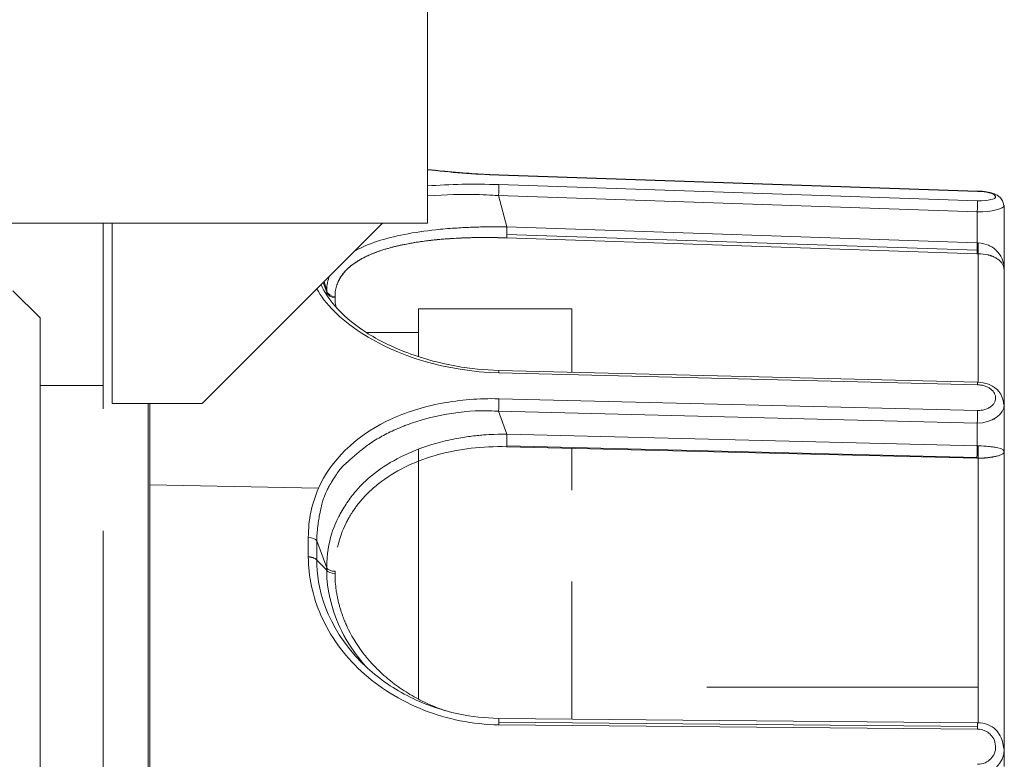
# Model space of a CAD drawing. Extents: x 0 to 283, y -463 to 196.
# Tile 9 of 37: x 149.35 to 152.08, y 107.34 to 109.39. Entities that reach past the tile are written whole.
import ezdxf

# ---------------------------------------------------------------- set-up
doc = ezdxf.new("R2010")
doc.units = 0
doc.layers.add('TANGENT EDGES', color=7, linetype='CONTINUOUS', lineweight=0)
doc.layers.add('VISIBLE', color=255, linetype='CONTINUOUS', lineweight=0)

msp = doc.modelspace()

# ---------------------------------------------------------------- linework, layer by layer
at = {"layer": 'TANGENT EDGES'}
for p, q in [((150.6809, 108.9578), (152.0088, 108.9129)), ((152.0088, 108.8868), (150.6809, 108.9315)), ((150.6801, 108.9011), (152.008, 108.8563)), ((150.7034, 108.814), (150.6801, 108.9011)), ((152.008, 108.8563), (152.008, 108.77)), ((150.7027, 108.7932), (152.0073, 108.7492)), ((152.008, 108.77), (150.7034, 108.814)), ((152.008, 108.77), (152.0106, 108.7699)), ((150.2032, 108.6334), (150.1935, 108.6599)), ((150.2032, 108.637), (150.1963, 108.6627)), ((150.2032, 108.637), (150.2032, 108.6334)), ((150.2032, 108.6334), (150.2035, 108.6248)), ((152.0088, 108.3761), (150.6809, 108.409)), ((152.0088, 108.3047), (150.6809, 108.3373)), ((149.708, 106.8119), (149.708, 108.3244)), ((149.7123, 108.3244), (149.7123, 108.0981)), ((150.6801, 108.3025), (152.008, 108.2697)), ((150.7034, 108.2387), (150.6801, 108.3025)), ((152.008, 108.2697), (152.008, 108.2065)), ((152.008, 108.2065), (150.7034, 108.2387)), ((152.0071, 108.1745), (150.7025, 108.2067)), ((152.008, 108.2065), (152.0106, 108.2064)), ((149.7123, 106.8119), (149.7123, 108.0981)), ((149.7123, 108.0981), (150.1805, 108.0887)), ((150.2032, 107.8676), (150.1756, 107.943)), ((150.2032, 107.8615), (150.1756, 107.8891)), ((150.2032, 107.8676), (150.2032, 107.8615)), ((150.6809, 107.4395), (152.0088, 107.4275)), ((152.0088, 107.4201), (150.6809, 107.4323))]:
    msp.add_line(p, q, dxfattribs=at)
for centre, major_axis, ratio, start_param, end_param in [((150.6801, 108.9076), (0.0008, 0.025), 0.009035, 4.450744, 5.993126), ((152.008, 108.8628), (-0.0008, -0.025), 0.009035, 1.309149, 2.862067), ((152.008, 108.7635), (0.0008, 0.025), 0.009043, 1.309151, 2.182115), ((152.0114, 108.7634), (-0.0006, -0.025), 0.042289, -1.831527, -0.310672), ((152.008, 108.7635), (-0.0008, -0.025), 0.009043, -0.959478, -0.309894), ((150.2273, 108.639), (-0.025, 0), 0.865138, 0.260837, 1.534915), ((152.008, 108.3581), (0.0006, 0.025), 0.024684, -0.76721, 0), ((150.6801, 108.3202), (0.0006, 0.025), 0.024684, 3.927298, 5.46968), ((152.008, 108.2874), (-0.0006, -0.025), 0.024686, 0.785512, 2.338512), ((152.008, 108.1888), (0.0006, 0.025), 0.024708, 0.785513, 2.182006), ((152.0114, 108.1888), (0, -0.025), 0.048153, -2.355642, -0.834787), ((150.1514, 107.9393), (0.025, 0.0005), 0.519032, 0.252382, 1.52784), ((150.7209, 106.8985), (-0.2798, 2.0885), 0.224144, 1.017295, 1.04682), ((150.2273, 107.8648), (-0.025, 0), 0.498469, 0.261482, 1.53556), ((152.008, 107.4132), (0.0002, 0.025), 0.033717, -0.959967, -0.000834)]:
    msp.add_ellipse(centre, major_axis=major_axis, ratio=ratio, start_param=start_param, end_param=end_param, dxfattribs=at)
for points in [[(150.483, 108.9729), (150.5447, 108.9657), (150.6115, 108.9602), (150.6809, 108.9578)], [(150.5231, 108.3248), (150.5732, 108.3342), (150.6263, 108.3385), (150.6809, 108.3373)], [(150.1756, 107.8891), (150.1756, 107.8176), (150.1987, 107.7065), (150.3007, 107.6046)]]:
    msp.add_open_spline(points, degree=3, dxfattribs=at)
for points, knots in [([(150.6809, 108.409), (150.5342, 108.4132), (150.3992, 108.4551), (150.2397, 108.5588), (150.199, 108.6009), (150.1758, 108.6422)], [-1, -1, -1, -1, -0.5, -0.5, -0.2038421, -0.2038421, -0.2038421, -0.2038421]), ([(150.1805, 108.0887), (150.2145, 108.1656), (150.2815, 108.2317), (150.3721, 108.2762), (150.3748, 108.2775), (150.3775, 108.2788)], [-1, -1, -1, -1, -0.5, -0.5, -0.4846904, -0.4846904, -0.4846904, -0.4846904]), ([(150.4417, 108.2703), (150.4338, 108.2676), (150.4333, 108.2674), (150.4251, 108.2645), (150.4212, 108.263), (150.4095, 108.2585), (150.402, 108.2554), (150.3808, 108.2461), (150.368, 108.2397), (150.3566, 108.2333)], [-0.7500001, -0.7500001, -0.7500001, -0.7500001, -0.734375, -0.734375, -0.71875, -0.71875, -0.6875, -0.6875, -0.6250001, -0.6250001, -0.6250001, -0.6250001]), ([(150.3566, 108.2333), (150.3451, 108.227), (150.332, 108.2188), (150.32, 108.2104), (150.3135, 108.2058), (150.3065, 108.2005), (150.3036, 108.1982), (150.2964, 108.1925), (150.2938, 108.1902), (150.2931, 108.1896)], [-0.6250001, -0.6250001, -0.6250001, -0.6250001, -0.5625, -0.5625, -0.546875, -0.546875, -0.53125, -0.53125, -0.5000011, -0.5000011, -0.5000011, -0.5000011]), ([(150.1523, 107.8986), (150.1524, 107.8986), (150.1525, 107.8986), (150.1526, 107.8986), (150.1527, 107.8986), (150.1527, 107.8985), (150.1528, 107.8985), (150.1529, 107.8985), (150.153, 107.8985), (150.153, 107.8985), (150.1532, 107.8985), (150.1533, 107.8985), (150.1535, 107.8985), (150.1537, 107.8984), (150.1538, 107.8984), (150.154, 107.8984), (150.1542, 107.8984), (150.1544, 107.8984), (150.1546, 107.8983), (150.1548, 107.8983), (150.155, 107.8983), (150.1552, 107.8983), (150.1557, 107.8982), (150.1562, 107.8982), (150.1567, 107.8981), (150.1572, 107.898), (150.1578, 107.8979), (150.1583, 107.8978), (150.1589, 107.8977), (150.1595, 107.8976), (150.1602, 107.8975), (150.1608, 107.8974), (150.1615, 107.8972), (150.1622, 107.897), (150.1629, 107.8969), (150.1636, 107.8967), (150.1644, 107.8964), (150.1651, 107.8962), (150.1659, 107.896), (150.1666, 107.8957), (150.1674, 107.8954), (150.1681, 107.8951), (150.1688, 107.8947), (150.1696, 107.8944), (150.1703, 107.894), (150.1709, 107.8936), (150.1716, 107.8932), (150.1723, 107.8927), (150.1728, 107.8923), (150.174, 107.8913), (150.175, 107.8902), (150.1756, 107.8891)], [0, 0, 0, 0, 0.035714, 0.035714, 0.035714, 0.053571, 0.053571, 0.053571, 0.071429, 0.071429, 0.071429, 0.107143, 0.107143, 0.107143, 0.142857, 0.142857, 0.142857, 0.178571, 0.178571, 0.178571, 0.214286, 0.214286, 0.214286, 0.285714, 0.285714, 0.285714, 0.357143, 0.357143, 0.357143, 0.428571, 0.428571, 0.428571, 0.5, 0.5, 0.5, 0.571429, 0.571429, 0.571429, 0.642857, 0.642857, 0.642857, 0.714286, 0.714286, 0.714286, 0.785714, 0.785714, 0.785714, 0.857143, 0.857143, 0.857143, 1, 1, 1, 1]), ([(150.2032, 107.8615), (150.2032, 107.8376), (150.2052, 107.7979), (150.232, 107.7183), (150.2451, 107.6886), (150.2743, 107.6416), (150.2857, 107.6256), (150.3025, 107.6051), (150.3063, 107.6006), (150.3103, 107.5962)], [0, 0, 0, 0, 0.25, 0.25, 0.375, 0.375, 0.4375, 0.4375, 0.4547078, 0.4547078, 0.4547078, 0.4547078])]:
    msp.add_open_spline(points, degree=3, knots=knots, dxfattribs=at)
at = {"layer": 'VISIBLE'}
for p, q in [((150.483, 108.8244), (150.483, 110.1994)), ((150.6809, 108.9585), (152.0088, 108.9137)), ((152.083, 108.8745), (152.083, 108.8744)), ((152.083, 108.8745), (152.083, 108.8744)), ((152.083, 108.8744), (152.083, 108.6951)), ((148.783, 108.8244), (150.483, 108.8244)), ((149.583, 108.8244), (149.583, 108.7807)), ((149.608, 108.8244), (149.608, 108.3244)), ((149.858, 108.3244), (150.358, 108.8244)), ((149.583, 108.7807), (149.583, 108.5842)), ((152.0071, 108.7397), (150.7025, 108.7837)), ((152.0071, 108.7397), (152.0106, 108.7396)), ((152.0106, 108.383), (152.0106, 108.7396)), ((152.0757, 108.7143), (152.0808, 108.7055)), ((152.0808, 108.7055), (152.083, 108.6951)), ((152.083, 108.3218), (152.083, 108.6951)), ((149.333, 108.6369), (149.408, 108.5619)), ((150.2264, 108.6174), (150.2264, 108.6209)), ((149.583, 108.5842), (149.583, 108.3092)), ((150.2293, 108.5914), (150.2334, 108.5869)), ((150.2296, 108.5916), (150.2336, 108.5871)), ((150.458, 108.5869), (150.458, 108.5528)), ((150.883, 108.5869), (150.458, 108.5869)), ((150.883, 108.5869), (150.883, 108.5487)), ((149.408, 108.4831), (149.408, 108.5619)), ((150.458, 108.5528), (150.458, 108.454)), ((150.883, 108.4496), (150.883, 108.5487)), ((150.3129, 108.5212), (150.458, 108.5212)), ((149.408, 108.3621), (149.408, 108.4831)), ((150.883, 108.4109), (150.883, 108.4496)), ((150.6807, 108.4159), (150.6807, 108.4159)), ((150.6807, 108.4159), (152.0086, 108.3831)), ((149.408, 108.3744), (149.583, 108.3744)), ((149.408, 108.1902), (149.408, 108.3621)), ((149.608, 108.3244), (149.858, 108.3244)), ((152.083, 108.3223), (152.083, 108.3218)), ((152.083, 108.3218), (152.083, 108.1905)), ((152.056, 108.281), (152.0571, 108.2803)), ((149.408, 107.1276), (149.408, 108.1902)), ((150.2931, 108.1896), (150.2675, 108.1676)), ((150.458, 108.1973), (150.458, 107.798)), ((150.7025, 108.2042), (150.7025, 108.2067)), ((152.0071, 108.172), (150.7025, 108.2042)), ((150.883, 108.0838), (150.883, 108.1998)), ((152.083, 107.3645), (152.083, 108.1905)), ((152.0071, 108.1745), (152.0071, 108.172)), ((152.0071, 108.172), (152.0106, 108.172)), ((152.0106, 107.4381), (152.0106, 108.172)), ((149.583, 107.5913), (149.583, 107.9706)), ((150.1523, 107.9523), (150.1523, 107.8986)), ((150.2264, 107.8523), (150.2264, 107.8583)), ((150.883, 107.83), (150.883, 107.83)), ((150.883, 107.4484), (150.883, 107.83)), ((150.458, 107.798), (150.458, 107.5035)), ((149.583, 107.5913), (149.583, 107.3629)), ((150.3007, 107.6046), (150.3096, 107.5959)), ((150.3103, 107.5962), (150.3156, 107.5903)), ((151.258, 107.5369), (152.0106, 107.5369)), ((150.6803, 107.4502), (152.0082, 107.4382)), ((150.6803, 107.4501), (150.6803, 107.4501)), ((152.0082, 107.4382), (152.0082, 107.4382)), ((149.583, 107.1972), (149.583, 107.3629)), ((152.0829, 107.367), (152.083, 107.3646)), ((152.083, 107.3165), (152.083, 107.3645))]:
    msp.add_line(p, q, dxfattribs=at)
for centre, major_axis, ratio, start_param, end_param in [((150.7034, 108.8076), (-0.0008, -0.025), 0.009043, -0.958674, -0.310282), ((150.7034, 108.8075), (-0.0008, -0.025), 0.009043, -1.832702, -0.95948), ((150.6801, 108.5838), (-0.4673, 0.0441), 0.412907, -0.966674, -0.766449), ((150.6973, 108.6122), (-0.5028, 0.0232), 0.339956, -1.362189, -1.173364), ((150.641, 108.5759), (-0.4131, 0.0627), 0.455244, -0.642124, -0.538956), ((150.6421, 108.5795), (-0.4144, 0.0589), 0.449747, -0.698822, -0.646836), ((150.6569, 108.5777), (-0.4348, 0.0559), 0.440645, -0.755649, -0.705222), ((152.0078, 108.7232), (0.0512, -0.0001), 0.321775, -5.3195, -4.766192), ((150.6416, 108.5618), (-0.4143, 0.0774), 0.470179, -0.524269, -0.318652), ((150.6476, 108.543), (-0.4189, 0.1004), 0.481084, -0.274, -0.077564), ((150.2273, 108.6426), (-0.025, 0), 0.866918, 0.262731, 1.536826), ((150.6805, 108.4035), (-0.0002, -0.0124), 0.033156, -4.244904, -3.135839), ((150.7034, 108.221), (-0.0006, -0.025), 0.024706, -2.355866, -0.959638), ((150.6985, 107.8161), (-0.5063, 0.0339), 0.7637, -1.331954, -1.144156), ((150.7033, 107.8105), (-0.5343, 0.0279), 0.73543, -1.530881, -1.345345), ((150.6852, 107.8256), (-0.4739, 0.0455), 0.788301, -1.123603, -0.927508), ((150.6801, 107.8166), (-0.4644, 0.0686), 0.810962, -0.886344, -0.686119), ((150.6476, 107.8109), (-0.3986, 0.1635), 0.842906, -0.055769, 0.140666), ((150.2273, 107.8709), (-0.025, 0), 0.501627, 0.262145, 1.536224), ((150.6416, 107.8218), (-0.3985, 0.1373), 0.867578, 0.696665, 0.902283), ((150.641, 107.8266), (-0.4009, 0.1177), 0.88027, 0.860989, 0.964158), ((150.6421, 107.8291), (-0.4031, 0.1127), 0.884257, 0.953114, 1.0051), ((150.6569, 107.8436), (-0.4243, 0.1102), 0.89035, 0.989178, 1.039605), ((150.6973, 107.9162), (-0.4993, 0.0637), 0.93944, 1.308397, 1.357032), ((150.6802, 107.4308), (-0.0001, -0.0193), 0.038174, -4.244348, -3.158429), ((150.6801, 107.4258), (0.0002, 0.0237), 0.03372, -1.291412, -0.952483), ((152.0079, 107.413), (0.0002, 0.0255), 0.03372, -1.287713, -0.963132)]:
    msp.add_ellipse(centre, major_axis=major_axis, ratio=ratio, start_param=start_param, end_param=end_param, dxfattribs=at)
for points, knots in [([(150.483, 108.9737), (150.5251, 108.9688), (150.5695, 108.9646), (150.6362, 108.9604), (150.6586, 108.9592), (150.6809, 108.9585)], [0.24181908, 0.24181908, 0.24181908, 0.24181908, 0.29577604, 0.29577604, 0.32257712, 0.32257712, 0.32257712, 0.32257712]), ([(152.0088, 108.9136), (152.0172, 108.9134), (152.0259, 108.9127), (152.0404, 108.9104), (152.0466, 108.9089), (152.0575, 108.9052), (152.0625, 108.9029), (152.0696, 108.8976), (152.0721, 108.8953), (152.0757, 108.8905), (152.077, 108.8884), (152.0796, 108.8827), (152.0805, 108.8785), (152.0805, 108.8745)], [0.00000286, 0.00000286, 0.00000286, 0.00000286, 0.01013351, 0.01013351, 0.01880219, 0.01880219, 0.02740667, 0.02740667, 0.03263156, 0.03263156, 0.0360122, 0.0360122, 0.04155833, 0.04155833, 0.04155833, 0.04155833]), ([(152.0428, 108.9083), (152.0388, 108.9094), (152.0376, 108.91), (152.0167, 108.9128), (152.0091, 108.9129), (152.0088, 108.9129)], [0.7500264, 0.7500264, 0.7500264, 0.7500264, 0.875, 0.875, 1, 1, 1, 1]), ([(152.0586, 108.8986), (152.0579, 108.903), (152.0508, 108.9061), (152.0428, 108.9083), (152.0428, 108.9083), (152.0428, 108.9083)], [0.5000049, 0.5000049, 0.5000049, 0.5000049, 0.75, 0.75, 0.7500264, 0.7500264, 0.7500264, 0.7500264]), ([(152.083, 108.8744), (152.083, 108.8744), (152.083, 108.8744), (152.0829, 108.8643), (152.0472, 108.8555), (152.008, 108.8563)], [-0.5001996, -0.5001996, -0.5001996, -0.5001996, -0.5, -0.5, 0, 0, 0, 0]), ([(152.0456, 108.8898), (152.0456, 108.8898), (152.0456, 108.8898), (152.0545, 108.8919), (152.0592, 108.8943), (152.0586, 108.8986)], [0.2499715, 0.2499715, 0.2499715, 0.2499715, 0.25, 0.25, 0.5000049, 0.5000049, 0.5000049, 0.5000049]), ([(150.7034, 108.814), (150.6964, 108.8142), (150.6843, 108.8144), (150.6588, 108.8144), (150.649, 108.8143), (150.6326, 108.8141), (150.6268, 108.8139), (150.6146, 108.8136), (150.6048, 108.8132), (150.5885, 108.8126), (150.574, 108.8118), (150.5421, 108.8097), (150.5215, 108.8079), (150.4461, 108.8), (150.3885, 108.789), (150.3214, 108.7669), (150.3013, 108.7583), (150.2825, 108.7478), (150.2812, 108.7471), (150.2799, 108.7464)], [0, 0, 0, 0, 0.0625, 0.0625, 0.09375, 0.09375, 0.109375, 0.109375, 0.125, 0.125, 0.1875, 0.1875, 0.25, 0.25, 0.5, 0.5, 0.625, 0.625, 0.6343907, 0.6343907, 0.6343907, 0.6343907]), ([(150.51, 108.7788), (150.4938, 108.7772), (150.478, 108.7753), (150.4626, 108.7731), (150.4549, 108.772), (150.4473, 108.7708), (150.4399, 108.7695), (150.4324, 108.7682), (150.4251, 108.7669), (150.4179, 108.7654), (150.4143, 108.7647), (150.4108, 108.7639), (150.4073, 108.7631), (150.4037, 108.7624), (150.4003, 108.7616), (150.3968, 108.7608), (150.3934, 108.7599), (150.3899, 108.7591), (150.3866, 108.7582), (150.3832, 108.7574), (150.3799, 108.7565), (150.3766, 108.7556), (150.37, 108.7537), (150.3636, 108.7518), (150.3574, 108.7498)], [0.25, 0.25, 0.25, 0.25, 0.3214286, 0.3214286, 0.3214286, 0.3571429, 0.3571429, 0.3571429, 0.3928571, 0.3928571, 0.3928571, 0.4107143, 0.4107143, 0.4107143, 0.4285714, 0.4285714, 0.4285714, 0.4464286, 0.4464286, 0.4464286, 0.4642857, 0.4642857, 0.4642857, 0.5, 0.5, 0.5, 0.5]), ([(150.4296, 108.7676), (150.4387, 108.7693), (150.4489, 108.7711), (150.4603, 108.7728), (150.466, 108.7736), (150.472, 108.7744), (150.4783, 108.7752), (150.4847, 108.776), (150.4913, 108.7768), (150.4983, 108.7776), (150.5029, 108.7781), (150.5078, 108.7786), (150.5131, 108.7791)], [0.625, 0.625, 0.625, 0.625, 0.6785714, 0.6785714, 0.6785714, 0.7053571, 0.7053571, 0.7053571, 0.7321429, 0.7321429, 0.7321429, 0.75, 0.75, 0.75, 0.75]), ([(150.5131, 108.7791), (150.5158, 108.7793), (150.5185, 108.7796), (150.5214, 108.7798), (150.5301, 108.7806), (150.5383, 108.7812), (150.5459, 108.7817), (150.5536, 108.7822), (150.5607, 108.7826), (150.5673, 108.7829), (150.5739, 108.7833), (150.5799, 108.7835), (150.5853, 108.7837), (150.588, 108.7838), (150.5906, 108.7839), (150.593, 108.784), (150.5954, 108.7841), (150.5977, 108.7841), (150.5998, 108.7842), (150.6009, 108.7842), (150.6019, 108.7842), (150.6029, 108.7843), (150.6039, 108.7843), (150.6067, 108.7844), (150.6094, 108.7844), (150.6149, 108.7845), (150.6201, 108.7846), (150.6251, 108.7847), (150.6302, 108.7847), (150.635, 108.7847), (150.6395, 108.7847), (150.6441, 108.7848), (150.6485, 108.7847), (150.6526, 108.7847), (150.6567, 108.7847), (150.6607, 108.7847), (150.6643, 108.7846), (150.668, 108.7846), (150.6715, 108.7845), (150.6747, 108.7845), (150.6779, 108.7844), (150.6809, 108.7843), (150.6837, 108.7843), (150.6851, 108.7842), (150.6864, 108.7842), (150.6877, 108.7842), (150.689, 108.7841), (150.6902, 108.7841), (150.6914, 108.7841), (150.6925, 108.784), (150.6936, 108.784), (150.6947, 108.784), (150.6957, 108.784), (150.6967, 108.7839), (150.6976, 108.7839), (150.6986, 108.7839), (150.6994, 108.7838), (150.7002, 108.7838), (150.7011, 108.7838), (150.7018, 108.7838), (150.7025, 108.7837)], [0.75, 0.75, 0.75, 0.75, 0.7589286, 0.7589286, 0.7589286, 0.7857143, 0.7857143, 0.7857143, 0.8125, 0.8125, 0.8125, 0.8392857, 0.8392857, 0.8392857, 0.8526786, 0.8526786, 0.8526786, 0.8660714, 0.8660714, 0.8660714, 0.8727679, 0.8727679, 0.8727679, 0.8794643, 0.8794643, 0.8794643, 0.8928571, 0.8928571, 0.8928571, 0.90625, 0.90625, 0.90625, 0.9196429, 0.9196429, 0.9196429, 0.9330357, 0.9330357, 0.9330357, 0.9464286, 0.9464286, 0.9464286, 0.9598214, 0.9598214, 0.9598214, 0.9665179, 0.9665179, 0.9665179, 0.9732143, 0.9732143, 0.9732143, 0.9799107, 0.9799107, 0.9799107, 0.9866071, 0.9866071, 0.9866071, 0.9933036, 0.9933036, 0.9933036, 1, 1, 1, 1]), ([(150.7025, 108.7837), (150.7015, 108.7838), (150.7003, 108.7838), (150.699, 108.7839), (150.6977, 108.7839), (150.6964, 108.7839), (150.6949, 108.784), (150.6935, 108.784), (150.6919, 108.784), (150.6903, 108.7841), (150.6886, 108.7841), (150.6868, 108.7842), (150.685, 108.7842), (150.6831, 108.7843), (150.6812, 108.7843), (150.6792, 108.7843), (150.6771, 108.7844), (150.675, 108.7844), (150.6727, 108.7845), (150.6683, 108.7845), (150.6634, 108.7846), (150.6582, 108.7847), (150.6529, 108.7847), (150.6473, 108.7847), (150.6413, 108.7847), (150.6293, 108.7847), (150.6158, 108.7846), (150.6009, 108.7842)], [0, 0, 0, 0, 0.0089286, 0.0089286, 0.0089286, 0.0178571, 0.0178571, 0.0178571, 0.0267857, 0.0267857, 0.0267857, 0.0357143, 0.0357143, 0.0357143, 0.0446429, 0.0446429, 0.0446429, 0.0535714, 0.0535714, 0.0535714, 0.0714286, 0.0714286, 0.0714286, 0.0892857, 0.0892857, 0.0892857, 0.125, 0.125, 0.125, 0.125]), ([(152.0106, 108.7699), (152.0215, 108.7692), (152.031, 108.7668), (152.0434, 108.7614), (152.0473, 108.7592), (152.0544, 108.7545), (152.0598, 108.7497), (152.0635, 108.7461), (152.083, 108.7268), (152.083, 108.6951)], [0, 0, 0, 0, 0.25, 0.25, 0.375, 0.375, 0.5, 0.5, 1, 1, 1, 1]), ([(150.2574, 108.6941), (150.2574, 108.6942), (150.2575, 108.6943), (150.2576, 108.6944), (150.2577, 108.6944), (150.2577, 108.6945), (150.2578, 108.6946), (150.2579, 108.6947), (150.258, 108.6948), (150.2581, 108.6949), (150.2582, 108.695), (150.2583, 108.6951), (150.2584, 108.6952), (150.2585, 108.6953), (150.2586, 108.6954), (150.2588, 108.6955), (150.2589, 108.6957), (150.259, 108.6958), (150.2592, 108.6959), (150.2594, 108.6962), (150.2597, 108.6965), (150.2601, 108.6968), (150.2604, 108.6971), (150.2607, 108.6975), (150.2611, 108.6978), (150.2615, 108.6982), (150.2619, 108.6986), (150.2624, 108.699), (150.2628, 108.6994), (150.2633, 108.6998), (150.2638, 108.7003), (150.2643, 108.7008), (150.2648, 108.7012), (150.2654, 108.7017), (150.2665, 108.7027), (150.2678, 108.7038), (150.2692, 108.705), (150.2699, 108.7055), (150.2707, 108.7061), (150.2715, 108.7068), (150.2722, 108.7074), (150.2731, 108.708), (150.2739, 108.7087), (150.2756, 108.71), (150.2775, 108.7114), (150.2796, 108.7128), (150.2816, 108.7143), (150.2838, 108.7158), (150.2863, 108.7174), (150.2887, 108.719), (150.2913, 108.7206), (150.2942, 108.7223), (150.297, 108.7239), (150.3001, 108.7257), (150.3034, 108.7274), (150.3067, 108.7292), (150.3102, 108.731), (150.314, 108.7328), (150.3178, 108.7346), (150.3219, 108.7365), (150.3263, 108.7383), (150.335, 108.742), (150.3449, 108.7458), (150.3561, 108.7494)], [0.25, 0.25, 0.25, 0.25, 0.2544643, 0.2544643, 0.2544643, 0.2589286, 0.2589286, 0.2589286, 0.2633929, 0.2633929, 0.2633929, 0.2678571, 0.2678571, 0.2678571, 0.2723214, 0.2723214, 0.2723214, 0.2767857, 0.2767857, 0.2767857, 0.2857143, 0.2857143, 0.2857143, 0.2946429, 0.2946429, 0.2946429, 0.3035714, 0.3035714, 0.3035714, 0.3125, 0.3125, 0.3125, 0.3214286, 0.3214286, 0.3214286, 0.3392857, 0.3392857, 0.3392857, 0.3482143, 0.3482143, 0.3482143, 0.3571429, 0.3571429, 0.3571429, 0.375, 0.375, 0.375, 0.3928571, 0.3928571, 0.3928571, 0.4107143, 0.4107143, 0.4107143, 0.4285714, 0.4285714, 0.4285714, 0.4464286, 0.4464286, 0.4464286, 0.4642857, 0.4642857, 0.4642857, 0.5, 0.5, 0.5, 0.5]), ([(152.037, 108.7366), (152.0372, 108.7366), (152.0374, 108.7365), (152.0377, 108.7365), (152.0379, 108.7364), (152.0382, 108.7363), (152.0384, 108.7363), (152.0387, 108.7362), (152.039, 108.7361), (152.0393, 108.7361), (152.0396, 108.736), (152.0399, 108.7359), (152.0402, 108.7358), (152.0409, 108.7357), (152.0416, 108.7355), (152.0423, 108.7353), (152.043, 108.735), (152.0438, 108.7348), (152.0447, 108.7345), (152.0455, 108.7343), (152.0464, 108.734), (152.0473, 108.7336), (152.0482, 108.7333), (152.0491, 108.733), (152.0501, 108.7326), (152.0511, 108.7322), (152.0521, 108.7318), (152.0531, 108.7313), (152.0541, 108.7308), (152.0552, 108.7303), (152.0562, 108.7298), (152.0573, 108.7293), (152.0584, 108.7287), (152.0594, 108.7281), (152.0605, 108.7275), (152.061, 108.7272), (152.0615, 108.7269), (152.0625, 108.7262), (152.0635, 108.7256), (152.0646, 108.7248), (152.0656, 108.7241), (152.0667, 108.7233), (152.0677, 108.7224), (152.0688, 108.7216), (152.0699, 108.7206), (152.0709, 108.7196), (152.072, 108.7186), (152.073, 108.7176), (152.074, 108.7164), (152.0746, 108.7158), (152.0751, 108.7151), (152.0757, 108.7143)], [0.25, 0.25, 0.25, 0.25, 0.2633929, 0.2633929, 0.2633929, 0.2767857, 0.2767857, 0.2767857, 0.2901786, 0.2901786, 0.2901786, 0.3035714, 0.3035714, 0.3035714, 0.3303571, 0.3303571, 0.3303571, 0.3571429, 0.3571429, 0.3571429, 0.3839286, 0.3839286, 0.3839286, 0.4107143, 0.4107143, 0.4107143, 0.4375, 0.4375, 0.4375, 0.4642857, 0.4642857, 0.4642857, 0.4910714, 0.4910714, 0.4910714, 0.5178571, 0.5178571, 0.5178571, 0.5714286, 0.5714286, 0.5714286, 0.625, 0.625, 0.625, 0.6785714, 0.6785714, 0.6785714, 0.7321429, 0.7321429, 0.7321429, 0.7636508, 0.7636508, 0.7636508, 0.7636508]), ([(150.2596, 108.6963), (150.2588, 108.6956), (150.258, 108.6948), (150.2572, 108.694), (150.2568, 108.6935), (150.2564, 108.6931), (150.256, 108.6926), (150.2555, 108.6922), (150.2551, 108.6917), (150.2547, 108.6912), (150.2542, 108.6907), (150.2537, 108.6902), (150.2533, 108.6897), (150.2528, 108.6892), (150.2524, 108.6886), (150.2519, 108.6881), (150.2509, 108.687), (150.2499, 108.6858), (150.2489, 108.6845), (150.2479, 108.6833), (150.2469, 108.6819), (150.2459, 108.6805), (150.2449, 108.6791), (150.2438, 108.6776), (150.2428, 108.676), (150.2418, 108.6745), (150.2408, 108.6728), (150.2398, 108.6711), (150.2388, 108.6694), (150.2378, 108.6676), (150.2368, 108.6656), (150.2359, 108.6637), (150.2349, 108.6618), (150.234, 108.6597), (150.2332, 108.6576), (150.2323, 108.6554), (150.2316, 108.6531), (150.2308, 108.6509), (150.2301, 108.6485), (150.2294, 108.646), (150.2288, 108.6435), (150.2283, 108.641), (150.2278, 108.6383), (150.2269, 108.6329), (150.2264, 108.6272), (150.2264, 108.6209)], [0.75, 0.75, 0.75, 0.75, 0.7678571, 0.7678571, 0.7678571, 0.7767857, 0.7767857, 0.7767857, 0.7857143, 0.7857143, 0.7857143, 0.7946429, 0.7946429, 0.7946429, 0.8035714, 0.8035714, 0.8035714, 0.8214286, 0.8214286, 0.8214286, 0.8392857, 0.8392857, 0.8392857, 0.8571429, 0.8571429, 0.8571429, 0.875, 0.875, 0.875, 0.8928571, 0.8928571, 0.8928571, 0.9107143, 0.9107143, 0.9107143, 0.9285714, 0.9285714, 0.9285714, 0.9464286, 0.9464286, 0.9464286, 0.9642857, 0.9642857, 0.9642857, 1, 1, 1, 1]), ([(150.1877, 108.6541), (150.196, 108.6349), (150.2092, 108.614), (150.2474, 108.5702), (150.2742, 108.5469), (150.3391, 108.5037), (150.3782, 108.4838), (150.4646, 108.4502), (150.5133, 108.4366), (150.6016, 108.4209), (150.6412, 108.4168), (150.6807, 108.4159)], [0.0054543, 0.0054543, 0.0054543, 0.0054543, 0.0520396, 0.0520396, 0.1067163, 0.1067163, 0.1641723, 0.1641723, 0.2253588, 0.2253588, 0.2727185, 0.2727185, 0.2727185, 0.2727185]), ([(150.2294, 108.5909), (150.2288, 108.5936), (150.2282, 108.5964), (150.2278, 108.5993), (150.2269, 108.6051), (150.2264, 108.6112), (150.2264, 108.6174)], [0.94671225, 0.94671225, 0.94671225, 0.94671225, 0.96428571, 0.96428571, 0.96428571, 1, 1, 1, 1]), ([(152.0086, 108.3831), (152.0189, 108.3828), (152.0294, 108.3811), (152.0469, 108.3747), (152.0544, 108.3704), (152.0656, 108.3606), (152.0699, 108.3553), (152.0763, 108.344), (152.0786, 108.3378), (152.0802, 108.3284), (152.0805, 108.3253), (152.0805, 108.3223)], [0, 0, 0, 0, 0.01238255, 0.01238255, 0.02277304, 0.02277304, 0.03147098, 0.03147098, 0.04021414, 0.04021414, 0.04443907, 0.04443907, 0.04443907, 0.04443907]), ([(152.0428, 108.366), (152.0415, 108.3669), (152.0401, 108.3677), (152.0387, 108.3685), (152.0373, 108.3693), (152.0358, 108.37), (152.0343, 108.3707), (152.0328, 108.3713), (152.0313, 108.3719), (152.0297, 108.3725), (152.0282, 108.373), (152.0265, 108.3735), (152.0249, 108.3739), (152.0232, 108.3743), (152.0215, 108.3747), (152.0198, 108.375), (152.018, 108.3753), (152.0162, 108.3755), (152.0144, 108.3757), (152.0126, 108.3759), (152.0107, 108.376), (152.0088, 108.3761)], [0.75, 0.75, 0.75, 0.75, 0.7857143, 0.7857143, 0.7857143, 0.8214286, 0.8214286, 0.8214286, 0.8571429, 0.8571429, 0.8571429, 0.8928571, 0.8928571, 0.8928571, 0.9285714, 0.9285714, 0.9285714, 0.9642857, 0.9642857, 0.9642857, 1, 1, 1, 1]), ([(152.0586, 108.341), (152.0585, 108.3424), (152.0583, 108.3438), (152.0581, 108.3451), (152.0578, 108.3465), (152.0574, 108.3478), (152.057, 108.3491), (152.0565, 108.3503), (152.0559, 108.3516), (152.0553, 108.3528), (152.0546, 108.354), (152.0539, 108.3552), (152.053, 108.3564), (152.0522, 108.3575), (152.0512, 108.3587), (152.0502, 108.3598), (152.0492, 108.3609), (152.048, 108.3619), (152.0468, 108.363), (152.0456, 108.364), (152.0442, 108.365), (152.0428, 108.366)], [0.5, 0.5, 0.5, 0.5, 0.5357143, 0.5357143, 0.5357143, 0.5714286, 0.5714286, 0.5714286, 0.6071429, 0.6071429, 0.6071429, 0.6428571, 0.6428571, 0.6428571, 0.6785714, 0.6785714, 0.6785714, 0.7142857, 0.7142857, 0.7142857, 0.75, 0.75, 0.75, 0.75]), ([(152.0456, 108.3155), (152.047, 108.3165), (152.0482, 108.3175), (152.0493, 108.3186), (152.0498, 108.3191), (152.0504, 108.3196), (152.0509, 108.3202), (152.0514, 108.3207), (152.0519, 108.3213), (152.0523, 108.3218), (152.0532, 108.3229), (152.054, 108.3241), (152.0548, 108.3253), (152.0555, 108.3265), (152.0561, 108.3277), (152.0566, 108.3289), (152.0571, 108.3302), (152.0575, 108.3314), (152.0579, 108.3327), (152.0582, 108.3341), (152.0584, 108.3354), (152.0585, 108.3368), (152.0586, 108.3381), (152.0587, 108.3395), (152.0586, 108.341)], [0.25, 0.25, 0.25, 0.25, 0.2857143, 0.2857143, 0.2857143, 0.3035714, 0.3035714, 0.3035714, 0.3214286, 0.3214286, 0.3214286, 0.3571429, 0.3571429, 0.3571429, 0.3928571, 0.3928571, 0.3928571, 0.4285714, 0.4285714, 0.4285714, 0.4642857, 0.4642857, 0.4642857, 0.5, 0.5, 0.5, 0.5]), ([(152.083, 108.3218), (152.083, 108.3218), (152.083, 108.3218), (152.0829, 108.294), (152.0472, 108.2691), (152.008, 108.2697)], [-0.5001996, -0.5001996, -0.5001996, -0.5001996, -0.5, -0.5, 0, 0, 0, 0]), ([(152.0088, 108.3047), (152.0109, 108.3047), (152.013, 108.3047), (152.015, 108.3049), (152.017, 108.305), (152.0189, 108.3052), (152.0208, 108.3055), (152.0227, 108.3058), (152.0246, 108.3061), (152.0264, 108.3066), (152.0282, 108.307), (152.0299, 108.3075), (152.0316, 108.3081), (152.0333, 108.3087), (152.035, 108.3094), (152.0366, 108.3101), (152.0382, 108.3109), (152.0398, 108.3117), (152.0413, 108.3126), (152.0428, 108.3135), (152.0442, 108.3145), (152.0456, 108.3155)], [0, 0, 0, 0, 0.0357143, 0.0357143, 0.0357143, 0.0714286, 0.0714286, 0.0714286, 0.1071429, 0.1071429, 0.1071429, 0.1428571, 0.1428571, 0.1428571, 0.1785714, 0.1785714, 0.1785714, 0.2142857, 0.2142857, 0.2142857, 0.25, 0.25, 0.25, 0.25]), ([(150.6015, 108.2329), (150.5885, 108.2312), (150.574, 108.2289), (150.5421, 108.2226), (150.5215, 108.2177), (150.5064, 108.2134)], [0.125, 0.125, 0.125, 0.125, 0.1875, 0.1875, 0.25, 0.25, 0.25, 0.25]), ([(150.7034, 108.2387), (150.6964, 108.2388), (150.6843, 108.239), (150.6588, 108.2381), (150.649, 108.2376), (150.6326, 108.2363), (150.6268, 108.2357), (150.6146, 108.2345), (150.6048, 108.2333), (150.6015, 108.2329)], [0, 0, 0, 0, 0.0625, 0.0625, 0.09375, 0.09375, 0.109375, 0.109375, 0.125, 0.125, 0.125, 0.125]), ([(152.0106, 108.2064), (152.0215, 108.2062), (152.031, 108.2056), (152.0434, 108.2045), (152.0473, 108.204), (152.0544, 108.2031), (152.0598, 108.2022), (152.0635, 108.2015), (152.083, 108.1977), (152.083, 108.1905)], [0, 0, 0, 0, 0.25, 0.25, 0.375, 0.375, 0.5, 0.5, 1, 1, 1, 1]), ([(152.0106, 108.172), (152.012, 108.172), (152.0134, 108.172), (152.0148, 108.172), (152.0161, 108.1721), (152.0175, 108.1721), (152.0188, 108.1722), (152.0195, 108.1722), (152.0201, 108.1722), (152.0208, 108.1723), (152.0215, 108.1723), (152.0221, 108.1723), (152.0227, 108.1724), (152.0234, 108.1724), (152.024, 108.1724), (152.0246, 108.1725), (152.0253, 108.1725), (152.0259, 108.1726), (152.0265, 108.1726), (152.0271, 108.1727), (152.0277, 108.1727), (152.0283, 108.1728), (152.0286, 108.1728), (152.029, 108.1728), (152.0293, 108.1728), (152.0296, 108.1729), (152.0298, 108.1729), (152.0301, 108.1729), (152.0303, 108.1729), (152.0304, 108.1729), (152.0306, 108.173), (152.0307, 108.173), (152.0309, 108.173), (152.031, 108.173), (152.0313, 108.173), (152.0316, 108.1731), (152.0319, 108.1731), (152.0322, 108.1731), (152.0325, 108.1731), (152.0328, 108.1732), (152.0331, 108.1732), (152.0334, 108.1732), (152.0336, 108.1733), (152.0342, 108.1733), (152.0348, 108.1734), (152.0353, 108.1735), (152.0359, 108.1735), (152.0365, 108.1736), (152.037, 108.1737), (152.0373, 108.1737), (152.0376, 108.1738), (152.0379, 108.1738), (152.0383, 108.1738), (152.0386, 108.1739), (152.039, 108.1739), (152.0398, 108.174), (152.0406, 108.1741), (152.0416, 108.1743), (152.0425, 108.1744), (152.0436, 108.1745), (152.0447, 108.1747), (152.0458, 108.1748), (152.047, 108.175), (152.0482, 108.1752), (152.0488, 108.1753), (152.0495, 108.1754), (152.0501, 108.1755), (152.0508, 108.1756), (152.0514, 108.1757), (152.0521, 108.1758), (152.0534, 108.176), (152.0548, 108.1763), (152.0562, 108.1766), (152.0576, 108.1768), (152.0591, 108.1772), (152.0605, 108.1775), (152.0618, 108.1778), (152.0632, 108.1781), (152.0646, 108.1785), (152.066, 108.1789), (152.0674, 108.1794), (152.0688, 108.1799), (152.0702, 108.1804), (152.0716, 108.1809), (152.073, 108.1815), (152.0743, 108.1821), (152.0756, 108.1827), (152.0768, 108.1834), (152.078, 108.1841), (152.0791, 108.1849), (152.08, 108.1856), (152.0804, 108.186), (152.0809, 108.1864), (152.0812, 108.1868), (152.0816, 108.1872), (152.0819, 108.1876), (152.0822, 108.188), (152.0827, 108.1888), (152.083, 108.1897), (152.083, 108.1905)], [0, 0, 0, 0, 0.035714, 0.035714, 0.035714, 0.071429, 0.071429, 0.071429, 0.089286, 0.089286, 0.089286, 0.107143, 0.107143, 0.107143, 0.125, 0.125, 0.125, 0.142857, 0.142857, 0.142857, 0.160714, 0.160714, 0.160714, 0.169643, 0.169643, 0.169643, 0.178571, 0.178571, 0.178571, 0.183036, 0.183036, 0.183036, 0.1875, 0.1875, 0.1875, 0.196429, 0.196429, 0.196429, 0.205357, 0.205357, 0.205357, 0.214286, 0.214286, 0.214286, 0.232143, 0.232143, 0.232143, 0.25, 0.25, 0.25, 0.267857, 0.267857, 0.267857, 0.285714, 0.285714, 0.285714, 0.321429, 0.321429, 0.321429, 0.357143, 0.357143, 0.357143, 0.392857, 0.392857, 0.392857, 0.410714, 0.410714, 0.410714, 0.428571, 0.428571, 0.428571, 0.464286, 0.464286, 0.464286, 0.5, 0.5, 0.5, 0.571429, 0.571429, 0.571429, 0.642857, 0.642857, 0.642857, 0.714286, 0.714286, 0.714286, 0.785714, 0.785714, 0.785714, 0.857143, 0.857143, 0.857143, 0.892857, 0.892857, 0.892857, 0.928571, 0.928571, 0.928571, 1, 1, 1, 1]), ([(150.3438, 108.1362), (150.3214, 108.1195), (150.3013, 108.1008), (150.2751, 108.0703), (150.2629, 108.0544), (150.2523, 108.0377), (150.2456, 108.0264), (150.2408, 108.0177), (150.2393, 108.0148)], [0.5, 0.5, 0.5, 0.5, 0.625, 0.625, 0.6875, 0.71875, 0.71875, 0.75, 0.75, 0.75, 0.75]), ([(150.2574, 107.993), (150.2574, 107.9931), (150.2575, 107.9932), (150.2576, 107.9934), (150.2577, 107.9935), (150.2577, 107.9937), (150.2578, 107.9938), (150.2579, 107.994), (150.258, 107.9942), (150.2581, 107.9944), (150.2582, 107.9946), (150.2583, 107.9948), (150.2584, 107.995), (150.2585, 107.9952), (150.2586, 107.9955), (150.2588, 107.9957), (150.2589, 107.9959), (150.259, 107.9962), (150.2592, 107.9965), (150.2594, 107.997), (150.2597, 107.9976), (150.2601, 107.9982), (150.2604, 107.9988), (150.2607, 107.9995), (150.2611, 108.0002), (150.2615, 108.0009), (150.2619, 108.0017), (150.2624, 108.0025), (150.2628, 108.0033), (150.2633, 108.0042), (150.2638, 108.005), (150.2643, 108.0059), (150.2648, 108.0069), (150.2654, 108.0079), (150.2665, 108.0099), (150.2678, 108.012), (150.2692, 108.0143), (150.2699, 108.0155), (150.2707, 108.0167), (150.2715, 108.0179), (150.2722, 108.0192), (150.2731, 108.0204), (150.2739, 108.0218), (150.2756, 108.0244), (150.2775, 108.0272), (150.2796, 108.0302), (150.2816, 108.0331), (150.2838, 108.0362), (150.2863, 108.0395), (150.2887, 108.0427), (150.2913, 108.0461), (150.2942, 108.0496), (150.297, 108.0531), (150.3001, 108.0567), (150.3034, 108.0604), (150.3067, 108.0641), (150.3102, 108.0679), (150.314, 108.0718), (150.3178, 108.0757), (150.3219, 108.0797), (150.3263, 108.0837), (150.335, 108.0917), (150.3449, 108.1), (150.3561, 108.1083)], [0.25, 0.25, 0.25, 0.25, 0.2544643, 0.2544643, 0.2544643, 0.2589286, 0.2589286, 0.2589286, 0.2633929, 0.2633929, 0.2633929, 0.2678571, 0.2678571, 0.2678571, 0.2723214, 0.2723214, 0.2723214, 0.2767857, 0.2767857, 0.2767857, 0.2857143, 0.2857143, 0.2857143, 0.2946429, 0.2946429, 0.2946429, 0.3035714, 0.3035714, 0.3035714, 0.3125, 0.3125, 0.3125, 0.3214286, 0.3214286, 0.3214286, 0.3392857, 0.3392857, 0.3392857, 0.3482143, 0.3482143, 0.3482143, 0.3571429, 0.3571429, 0.3571429, 0.375, 0.375, 0.375, 0.3928571, 0.3928571, 0.3928571, 0.4107143, 0.4107143, 0.4107143, 0.4285714, 0.4285714, 0.4285714, 0.4464286, 0.4464286, 0.4464286, 0.4642857, 0.4642857, 0.4642857, 0.5, 0.5, 0.5, 0.5]), ([(150.2074, 108.0895), (150.206, 108.0867), (150.2011, 108.0765), (150.1966, 108.0658), (150.195, 108.0613), (150.1938, 108.0576)], [-0.25000002, -0.25000002, -0.25000002, -0.25000002, -0.21875, -0.21875, -0.18750002, -0.18750002, -0.18750002, -0.18750002]), ([(150.1848, 108.0212), (150.1828, 108.0108), (150.1825, 108.009), (150.1804, 107.9964), (150.1794, 107.99), (150.1786, 107.9832), (150.1785, 107.9829), (150.1785, 107.9825)], [-0.125, -0.125, -0.125, -0.125, -0.09375, -0.09375, -0.0625, -0.0625, -0.06098538, -0.06098538, -0.06098538, -0.06098538]), ([(150.2596, 107.7053), (150.2588, 107.7069), (150.258, 107.7086), (150.2572, 107.7104), (150.2568, 107.7113), (150.2564, 107.7123), (150.256, 107.7133), (150.2555, 107.7143), (150.2551, 107.7153), (150.2547, 107.7163), (150.2542, 107.7174), (150.2537, 107.7185), (150.2533, 107.7196), (150.2528, 107.7207), (150.2523, 107.7219), (150.2519, 107.7231), (150.2509, 107.7255), (150.2499, 107.728), (150.2489, 107.7306), (150.2479, 107.7333), (150.2469, 107.7361), (150.2459, 107.739), (150.2449, 107.742), (150.2438, 107.745), (150.2428, 107.7482), (150.2418, 107.7515), (150.2408, 107.7548), (150.2398, 107.7583), (150.2388, 107.7618), (150.2378, 107.7654), (150.2368, 107.7692), (150.2359, 107.773), (150.2349, 107.7769), (150.234, 107.781), (150.2332, 107.7851), (150.2323, 107.7893), (150.2316, 107.7936), (150.2308, 107.7979), (150.2301, 107.8024), (150.2294, 107.8071), (150.2288, 107.8117), (150.2283, 107.8164), (150.2278, 107.8213), (150.2269, 107.8311), (150.2264, 107.8415), (150.2264, 107.8523)], [0.75, 0.75, 0.75, 0.75, 0.7678571, 0.7678571, 0.7678571, 0.7767857, 0.7767857, 0.7767857, 0.7857143, 0.7857143, 0.7857143, 0.7946429, 0.7946429, 0.7946429, 0.8035714, 0.8035714, 0.8035714, 0.8214286, 0.8214286, 0.8214286, 0.8392857, 0.8392857, 0.8392857, 0.8571429, 0.8571429, 0.8571429, 0.875, 0.875, 0.875, 0.8928571, 0.8928571, 0.8928571, 0.9107143, 0.9107143, 0.9107143, 0.9285714, 0.9285714, 0.9285714, 0.9464286, 0.9464286, 0.9464286, 0.9642857, 0.9642857, 0.9642857, 1, 1, 1, 1]), ([(150.3096, 107.5959), (150.3436, 107.5635), (150.3836, 107.5354), (150.4708, 107.4902), (150.5192, 107.473), (150.6052, 107.4548), (150.6428, 107.4506), (150.6803, 107.4502)], [0, 0, 0, 0, 0.0582121, 0.0582121, 0.1187185, 0.1187185, 0.1637053, 0.1637053, 0.1637053, 0.1637053]), ([(150.51, 107.4797), (150.4938, 107.4861), (150.478, 107.4932), (150.4626, 107.5011), (150.4549, 107.505), (150.4473, 107.5091), (150.4399, 107.5134), (150.4324, 107.5177), (150.4251, 107.5222), (150.4179, 107.5269), (150.4143, 107.5292), (150.4108, 107.5316), (150.4073, 107.5341), (150.4037, 107.5365), (150.4003, 107.539), (150.3968, 107.5415), (150.3934, 107.544), (150.3899, 107.5466), (150.3866, 107.5492), (150.3832, 107.5518), (150.3799, 107.5544), (150.3766, 107.5571), (150.37, 107.5625), (150.3636, 107.5681), (150.3574, 107.5738)], [0.25, 0.25, 0.25, 0.25, 0.3214286, 0.3214286, 0.3214286, 0.3571429, 0.3571429, 0.3571429, 0.3928571, 0.3928571, 0.3928571, 0.4107143, 0.4107143, 0.4107143, 0.4285714, 0.4285714, 0.4285714, 0.4464286, 0.4464286, 0.4464286, 0.4642857, 0.4642857, 0.4642857, 0.5, 0.5, 0.5, 0.5]), ([(152.0082, 107.4382), (152.0183, 107.4381), (152.0287, 107.4363), (152.0459, 107.4291), (152.0532, 107.4243), (152.0642, 107.4134), (152.0684, 107.4076), (152.0751, 107.3949), (152.0775, 107.3877), (152.0799, 107.376), (152.0804, 107.3715), (152.0805, 107.367)], [0, 0, 0, 0, 0.0121855, 0.0121855, 0.02235284, 0.02235284, 0.03080774, 0.03080774, 0.03982165, 0.03982165, 0.04535382, 0.04535382, 0.04535382, 0.04535382]), ([(152.0428, 107.4069), (152.0388, 107.4105), (152.0376, 107.4126), (152.0167, 107.4207), (152.0091, 107.4201), (152.0088, 107.4201)], [0.7500264, 0.7500264, 0.7500264, 0.7500264, 0.875, 0.875, 1, 1, 1, 1]), ([(152.0586, 107.3728), (152.0579, 107.389), (152.0508, 107.3995), (152.0428, 107.4069), (152.0428, 107.4069), (152.0428, 107.4069)], [0.5000049, 0.5000049, 0.5000049, 0.5000049, 0.75, 0.75, 0.7500264, 0.7500264, 0.7500264, 0.7500264]), ([(152.0456, 107.338), (152.0456, 107.338), (152.0456, 107.338), (152.0545, 107.3472), (152.0592, 107.3566), (152.0586, 107.3728)], [0.2499715, 0.2499715, 0.2499715, 0.2499715, 0.25, 0.25, 0.5000049, 0.5000049, 0.5000049, 0.5000049]), ([(152.083, 107.3646), (152.083, 107.3645), (152.083, 107.3645), (152.0829, 107.3266), (152.0472, 107.2922), (152.008, 107.2925)], [-0.5002152, -0.5002152, -0.5002152, -0.5002152, -0.5, -0.5, 0, 0, 0, 0])]:
    msp.add_open_spline(points, degree=3, knots=knots, dxfattribs=at)
for points in [[(150.483, 108.9737), (150.5118, 108.9703), (150.5417, 108.9673), (150.572, 108.9648)], [(150.6809, 108.9315), (150.6116, 108.9338), (150.5445, 108.9327), (150.483, 108.9278)], [(150.4828, 108.9001), (150.5884, 108.9082), (150.6606, 108.9021), (150.6801, 108.9011)], [(152.0088, 108.8868), (152.0246, 108.8863), (152.0368, 108.8876), (152.0456, 108.8898)], [(150.2112, 108.6776), (150.2065, 108.6665), (150.2032, 108.6531), (150.2032, 108.637)], [(150.3775, 108.2788), (150.4217, 108.2995), (150.4707, 108.315), (150.5231, 108.3248)], [(150.6801, 108.3025), (150.6582, 108.3033), (150.5695, 108.3127), (150.4417, 108.2703)], [(150.5064, 108.2134), (150.4461, 108.1963), (150.3885, 108.1694), (150.3438, 108.1362)], [(150.2675, 108.1676), (150.2601, 108.1612), (150.2496, 108.1516), (150.2442, 108.1458)], [(150.2442, 108.1458), (150.2391, 108.1403), (150.2317, 108.1297), (150.2248, 108.119)], [(150.2248, 108.119), (150.2173, 108.1073), (150.2104, 108.0954), (150.2074, 108.0895)], [(150.1523, 107.9523), (150.1522, 108.0005), (150.1616, 108.0459), (150.1805, 108.0887)], [(150.1938, 108.0576), (150.1913, 108.0503), (150.1888, 108.042), (150.1848, 108.0212)], [(150.2393, 108.0148), (150.2275, 107.9921), (150.2034, 107.9452), (150.2032, 107.8676)], [(150.1785, 107.9825), (150.1769, 107.9698), (150.1759, 107.9567), (150.1756, 107.943)], [(150.1883, 107.734), (150.1642, 107.7879), (150.152, 107.8443), (150.1523, 107.8986)], [(150.2991, 107.581), (150.2501, 107.6263), (150.213, 107.6789), (150.1883, 107.734)], [(150.4725, 107.4733), (150.407, 107.4991), (150.3478, 107.5359), (150.2991, 107.581)], [(150.6809, 107.4323), (150.608, 107.4333), (150.5372, 107.4479), (150.4725, 107.4733)], [(152.0088, 107.3226), (152.0246, 107.3227), (152.0368, 107.3289), (152.0456, 107.338)]]:
    msp.add_open_spline(points, degree=3, dxfattribs=at)

doc.saveas('drawing.dxf')
